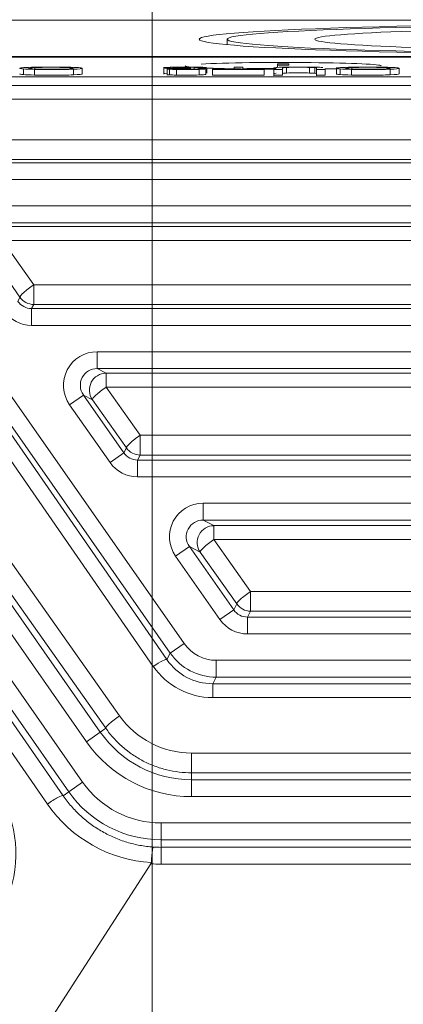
# Model space of a CAD drawing. Header units: millimetres. Extents: x 4 to 836, y 5 to 589.
# Tile 129 of 154: x 665 to 672, y 331 to 348. Entities that reach past the tile are written whole.
import ezdxf

# ---------------------------------------------------------------- set-up
doc = ezdxf.new("R2010")
doc.units = ezdxf.units.MM
doc.layers.add('1', color=7, linetype='Continuous', true_color=0xffffff)
doc.styles.add('ideas_simplex', font='simplex.shx')
doc.dimstyles.get("Standard").update_dxf_attribs({"dimtxt": 0.18, "dimasz": 0.18, "dimexe": 0.18, "dimexo": 0.0625, "dimgap": 0.09, "dimtad": 0, "dimtih": 1, "dimtoh": 1, "dimdec": 4, "dimzin": 0, "dimdsep": 46, "dimtxsty": 'Standard', "dimcen": 0.09, "dimadec": 0, "dimazin": 0, "dimtfac": 1, "dimtdec": 4, "dimtofl": 0, "dimtmove": 0, "dimatfit": 3, "dimfxl": 1, "dimtolj": 1, "dimtzin": 0, "dimarcsym": 0})

# ---------------------------------------------------------------- blocks, each defined once
blk = doc.blocks.new('_U7')
at = {"layer": '1', "color": 152, "lineweight": 13}
for p, q in [((695.062702, 354.711299), (597.434386, 354.711299)), ((663.288624, 267.843936), (597.434386, 267.843936))]:
    blk.add_line(p, q, dxfattribs=at)
at = {"layer": '1', "color": 27, "lineweight": 13}
blk.add_line((599.434386, 267.843936), (599.434386, 354.711299), dxfattribs=at)
at = {"layer": '1', "color": 87, "lineweight": 25}
for p, q in [((597.934386, 318.380118), (592.309386, 318.380118)), ((592.309386, 318.380118), (592.309386, 316.880118)), ((597.934386, 316.880118), (597.934386, 318.380118)), ((592.309386, 305.675118), (592.309386, 304.175118)), ((597.934386, 304.175118), (597.934386, 305.675118)), ((592.309386, 304.175118), (597.934386, 304.175118))]:
    blk.add_line(p, q, dxfattribs=at)
at = {"layer": '1', "color": 27, "lineweight": 18}
for points in [[(599.434386, 354.711299), (599.963367, 351.711301), (598.905405, 351.711297)], [(599.434386, 267.843936), (598.905405, 270.843935), (599.963367, 270.843938)]]:
    blk.add_solid(points, dxfattribs=at)
at = {"layer": '1', "color": 87, "linetype": 'Continuous', "lineweight": 25, "char_height": 3, "attachment_point": 7, "rotation": 90, "line_spacing_factor": 1.204819, "style": 'ideas_simplex'}
for s, insert in [('\\W1.2280;86,9', (590.468386, 305.622618)), ('\\W1.2097;3.42', (597.780886, 305.622618))]:
    blk.add_mtext(s, dxfattribs=dict(at, insert=insert))
blk = doc.blocks.new('_U11')
at = {"layer": '1', "color": 87, "lineweight": 25}
for p, q in [((649.689065, 375.104335), (648.189065, 375.104335)), ((648.189065, 375.104335), (648.189065, 369.479335)), ((662.394065, 375.104335), (660.894065, 375.104335)), ((662.394065, 369.479335), (662.394065, 375.104335)), ((648.189065, 369.479335), (649.689065, 369.479335)), ((660.894065, 369.479335), (662.394065, 369.479335))]:
    blk.add_line(p, q, dxfattribs=at)
at = {"layer": '1', "color": 152, "lineweight": 13}
for p, q in [((667.199789, 326.550058), (667.199789, 369.979335)), ((684.877459, 326.550058), (684.877459, 369.979335))]:
    blk.add_line(p, q, dxfattribs=at)
at = {"layer": '1', "color": 27, "lineweight": 13}
blk.add_line((684.877459, 367.979335), (648.189065, 367.979335), dxfattribs=at)
at = {"layer": '1', "color": 27, "lineweight": 18}
for points in [[(667.199789, 367.979335), (670.199787, 368.508316), (670.199791, 367.450354)], [(684.877459, 367.979335), (681.877461, 367.450354), (681.877457, 368.508316)]]:
    blk.add_solid(points, dxfattribs=at)
at = {"layer": '1', "color": 87, "linetype": 'Continuous', "lineweight": 25, "char_height": 3, "attachment_point": 7, "line_spacing_factor": 1.204819, "style": 'ideas_simplex'}
for s, insert in [('\\W1.2097;17,7', (649.660565, 377.239335)), ('\\W1.2097;.696', (649.660565, 369.926835))]:
    blk.add_mtext(s, dxfattribs=dict(at, insert=insert))

msp = doc.modelspace()

# ---------------------------------------------------------------- linework, layer by layer
at = {"layer": '1', "color": 252, "linetype": 'Continuous', "lineweight": 18}
for p, q in [((651.789, 348.211), (700.288, 348.211)), ((661.486, 347.567), (690.591, 347.567)), ((690.507, 347.55), (661.57, 347.55))]:
    msp.add_line(p, q, dxfattribs=at)
at = {"layer": '1', "color": 2, "linetype": 'Continuous', "lineweight": 18}
msp.add_line((668.539, 347.872), (668.539, 347.775), dxfattribs=at)
at = {"layer": '1', "color": 7, "linetype": 'Continuous', "lineweight": 13}
for p, q in [((665.109, 347.367), (665.109, 347.341)), ((667.469, 347.356), (667.469, 347.356)), ((667.948, 347.37), (667.948, 347.338)), ((669.598, 347.369), (669.598, 347.269)), ((670.106, 347.366), (670.106, 347.266)), ((670.762, 347.367), (670.762, 347.341)), ((665.797, 347.337), (665.797, 347.237)), ((667.511, 347.338), (667.511, 347.238)), ((668.042, 347.335), (668.042, 347.235)), ((669.201, 347.337), (669.201, 347.337)), ((671.45, 347.337), (671.45, 347.238))]:
    msp.add_line(p, q, dxfattribs=at)
at = {"layer": '1', "color": 7, "linetype": 'Continuous', "lineweight": 18}
for p, q in [((665.953, 347.355), (665.953, 347.255)), ((667.412, 347.376), (667.412, 347.251)), ((667.469, 347.356), (667.469, 347.231)), ((667.633, 347.37), (667.633, 347.341)), ((668.032, 347.364), (668.032, 347.344)), ((668.175, 347.365), (668.175, 347.265)), ((669.371, 347.219), (669.371, 347.345)), ((669.439, 347.436), (669.439, 347.408)), ((669.639, 347.436), (669.439, 347.436)), ((669.439, 347.408), (669.639, 347.408)), ((669.439, 347.408), (669.439, 347.37)), ((669.639, 347.408), (669.639, 347.436)), ((670.009, 347.37), (670.009, 347.27)), ((670.134, 347.22), (670.134, 347.344)), ((670.288, 347.229), (670.288, 347.353)), ((670.49, 347.367), (670.49, 347.242)), ((671.606, 347.355), (671.606, 347.255)), ((664.905, 347.342), (664.905, 347.242)), ((665.103, 347.334), (665.103, 347.234)), ((667.634, 347.333), (667.634, 347.233)), ((668.161, 347.343), (668.161, 347.243)), ((668.277, 347.332), (668.277, 347.232)), ((669.201, 347.337), (669.201, 347.334)), ((669.201, 347.334), (669.201, 347.337)), ((669.201, 347.234), (669.201, 347.334)), ((670.558, 347.342), (670.558, 347.242)), ((670.756, 347.334), (670.756, 347.234))]:
    msp.add_line(p, q, dxfattribs=at)
at = {"layer": '1', "color": 27, "linetype": 'Continuous', "lineweight": 18}
for p, q in [((700.026, 347.202), (652.052, 347.202)), ((664.049, 328.33), (667.177, 333.175))]:
    msp.add_line(p, q, dxfattribs=at)
at = {"layer": '1', "color": 27, "linetype": 'Continuous', "lineweight": 13}
for p, q in [((662.749, 347.049), (689.329, 347.049)), ((657.422, 346.822), (665.959, 334.63)), ((660.963, 346.822), (667.77, 337.099)), ((665.713, 334.458), (657.177, 346.65)), ((667.525, 336.927), (660.717, 346.65)), ((689.329, 346.801), (662.749, 346.801)), ((658.497, 346.629), (666.276, 335.52)), ((666.031, 335.348), (658.252, 346.457)), ((663.259, 346.08), (688.818, 346.08)), ((663.23, 345.671), (688.847, 345.671)), ((688.818, 345.728), (663.259, 345.728)), ((659.802, 345.446), (666.62, 335.813)), ((667.22, 336.693), (661.157, 345.446)), ((661.402, 345.566), (667.465, 336.813)), ((665.331, 334.239), (657.696, 345.251)), ((657.977, 345.4), (665.612, 334.388)), ((688.847, 345.372), (663.23, 345.372)), ((666.374, 335.589), (659.557, 345.222)), ((664.399, 344.901), (687.678, 344.901)), ((687.678, 344.601), (664.399, 344.601)), ((664.529, 344.534), (687.548, 344.534)), ((687.548, 344.286), (664.529, 344.286)), ((664.529, 344.286), (665.088, 343.496)), ((664.842, 343.272), (664.283, 344.062)), ((665.088, 343.496), (665.088, 343.144)), ((665.088, 343.496), (686.989, 343.496)), ((664.805, 343.199), (664.842, 343.272)), ((665.088, 343.144), (665.05, 343.071)), ((686.989, 343.144), (665.088, 343.144)), ((665.05, 343.071), (665.05, 342.772)), ((665.05, 343.071), (687.027, 343.071)), ((687.027, 342.772), (665.05, 342.772)), ((666.22, 342.301), (666.22, 342.001)), ((666.22, 342.301), (685.858, 342.301)), ((685.858, 342.001), (666.22, 342.001)), ((666.22, 342.001), (666.38, 341.917)), ((666.38, 341.917), (685.697, 341.917)), ((666.38, 341.917), (666.38, 341.67)), ((685.697, 341.67), (666.38, 341.67)), ((666.38, 341.67), (666.987, 340.812)), ((665.728, 341.357), (665.974, 341.529)), ((666.135, 341.446), (665.974, 341.529)), ((665.974, 341.529), (666.695, 340.499)), ((666.742, 340.588), (666.135, 341.446)), ((666.45, 340.327), (665.728, 341.357)), ((666.987, 340.812), (666.987, 340.46)), ((666.987, 340.812), (685.09, 340.812)), ((666.45, 340.327), (666.695, 340.499)), ((666.695, 340.499), (666.742, 340.588)), ((666.987, 340.46), (666.941, 340.371)), ((666.941, 340.371), (666.941, 340.072)), ((666.941, 340.371), (685.136, 340.371)), ((685.09, 340.46), (666.987, 340.46)), ((685.136, 340.072), (666.941, 340.072)), ((668.11, 339.601), (668.11, 339.301)), ((668.11, 339.601), (683.967, 339.601)), ((683.967, 339.301), (668.11, 339.301)), ((668.11, 339.301), (668.303, 339.201)), ((668.303, 339.201), (683.774, 339.201)), ((668.303, 339.201), (668.303, 338.953)), ((683.774, 338.953), (668.303, 338.953)), ((668.303, 338.953), (668.957, 338.029)), ((667.619, 338.657), (667.865, 338.829)), ((668.057, 338.729), (667.865, 338.829)), ((667.865, 338.829), (668.656, 337.699)), ((668.41, 337.527), (667.619, 338.657)), ((668.711, 337.805), (668.057, 338.729)), ((668.957, 338.029), (668.957, 337.677)), ((668.957, 338.029), (683.121, 338.029)), ((668.41, 337.527), (668.656, 337.699)), ((668.656, 337.699), (668.711, 337.805)), ((668.957, 337.677), (668.902, 337.571)), ((668.902, 337.571), (668.902, 337.272)), ((668.902, 337.571), (683.176, 337.571)), ((683.121, 337.677), (668.957, 337.677)), ((683.176, 337.272), (668.902, 337.272)), ((667.77, 337.099), (667.525, 336.927)), ((667.465, 336.813), (667.525, 336.927)), ((668.343, 336.801), (683.734, 336.801)), ((668.343, 336.501), (668.343, 336.801)), ((668.343, 336.501), (668.282, 336.383)), ((683.734, 336.501), (668.343, 336.501)), ((668.282, 336.383), (668.282, 336.136)), ((668.282, 336.383), (683.795, 336.383)), ((683.795, 336.136), (668.282, 336.136)), ((666.374, 335.589), (666.276, 335.52)), ((666.031, 335.348), (666.276, 335.52)), ((667.906, 335.147), (684.171, 335.147)), ((667.906, 334.795), (667.906, 335.147)), ((667.906, 334.795), (667.906, 334.671)), ((684.171, 334.795), (667.906, 334.795)), ((665.959, 334.63), (665.713, 334.458)), ((667.906, 334.372), (667.906, 334.671)), ((667.906, 334.671), (684.171, 334.671)), ((665.713, 334.458), (665.612, 334.388)), ((684.171, 334.372), (667.906, 334.372)), ((667.36, 333.901), (667.36, 333.601)), ((667.36, 333.901), (684.717, 333.901)), ((684.717, 333.601), (667.36, 333.601)), ((667.36, 333.601), (667.36, 333.468)), ((667.36, 333.468), (684.717, 333.468)), ((684.717, 333.168), (667.36, 333.168))]:
    msp.add_line(p, q, dxfattribs=at)
at = {"layer": '1', "color": 27, "linetype": 'Continuous', "lineweight": 18}
for centre, radius, start in [((667.906, 336.661), 1.99, 215), ((667.36, 335.611), 2.144, 266.2834)]:
    msp.add_arc(centre, radius, start, 270, dxfattribs=at)
at = {"layer": '1', "color": 27, "linetype": 'Continuous', "lineweight": 13}
for centre, radius, start in [((667.906, 336.661), 2.29, 215), ((667.36, 335.611), 1.71, 215), ((667.36, 335.611), 2.01, 215), ((667.36, 335.611), 2.443, 265.7133)]:
    msp.add_arc(centre, radius, start, 270, dxfattribs=at)
at = {"layer": '1', "color": 252, "linetype": 'Continuous', "lineweight": 18}
msp.add_ellipse((676.039, 347.872), major_axis=(-8, 0), ratio=0.034899, dxfattribs=at)
at = {"layer": '1', "color": 2, "linetype": 'Continuous', "lineweight": 18}
for major_axis in [(7.5, 0), (5.937, 0)]:
    msp.add_ellipse((676.039, 347.872), major_axis=major_axis, ratio=0.034899, dxfattribs=at)
at = {"layer": '1', "color": 252, "linetype": 'Continuous', "lineweight": 18}
for start_param, end_param in [(0, 0.370806), (3.141593, 5.703856), (0.6777, 1.474683), (2.013565, 2.158765)]:
    msp.add_ellipse((669.539, 347.397), major_axis=(-1.75, 0), ratio=0.034899, start_param=start_param, end_param=end_param, dxfattribs=at)
at = {"layer": '1', "color": 30, "linetype": 'Continuous', "lineweight": 18}
for start_param, end_param in [(1.648311, 2.038752), (0.997412, 1.083119)]:
    msp.add_ellipse((669.539, 347.297), major_axis=(1.6, 0), ratio=0.034899, start_param=start_param, end_param=end_param, dxfattribs=at)
at = {"layer": '1', "color": 27, "linetype": 'Continuous', "lineweight": 13}
for centre, major_axis, ratio, start_param, end_param in [((665.088, 343.444), (-0.245, -0.173), 0.14246, 4.611906, 6.247919), ((665.051, 343.372), (-0.139, -0.267), 0.997682, 5.803537, 6.762834), ((665.088, 343.444), (0.266, -0.139), 0.999226, 4.232741, 5.192037), ((665.051, 343.372), (-0.277, -0.533), 0.999226, 5.803537, 6.762834), ((666.221, 341.701), (-0.534, 0.278), 0.997152, 5.193523, 7.372847), ((666.221, 341.701), (-0.268, 0.14), 0.991514, 5.193523, 7.372847), ((666.38, 341.618), (-0.139, -0.266), 0.997152, 3.622727, 5.802051), ((666.38, 341.618), (-0.245, -0.173), 0.14246, 4.611906, 6.247919), ((666.987, 340.76), (-0.245, -0.173), 0.14246, 4.611906, 6.247919), ((666.941, 340.672), (-0.139, -0.267), 0.997682, 5.803537, 6.762834), ((666.987, 340.76), (0.266, -0.139), 0.999226, 4.232741, 5.192037), ((666.941, 340.672), (-0.277, -0.533), 0.999226, 5.803537, 6.762834), ((668.112, 339.001), (-0.534, 0.278), 0.997152, 5.193523, 7.372847), ((668.112, 339.001), (-0.268, 0.14), 0.991514, 5.193523, 7.372847), ((668.303, 338.901), (-0.139, -0.266), 0.997152, 3.622727, 5.802051), ((668.303, 338.901), (-0.245, -0.173), 0.14246, 4.611906, 6.247919), ((668.957, 337.977), (-0.245, -0.173), 0.14246, 4.611906, 6.247919), ((668.902, 337.872), (-0.139, -0.267), 0.997682, 5.803537, 6.762834), ((668.957, 337.977), (0.266, -0.139), 0.999226, 4.232741, 5.192037), ((668.902, 337.872), (-0.277, -0.533), 0.999226, 5.803537, 6.762834), ((668.344, 337.501), (-0.323, -0.621), 0.999226, 5.803537, 6.762834), ((667.22, 336.641), (0.247, 0.171), 0.14345, 0.035272, 1.471755), ((668.287, 337.392), (-0.269, -0.973), 0.989897, 5.590714, 6.550011), ((668.344, 337.501), (-0.462, -0.887), 0.99969, 5.803537, 6.762834), ((668.287, 337.445), (-0.342, -1.264), 0.992371, 5.586177, 6.545474), ((666.62, 335.76), (-0.245, -0.173), 0.14246, 4.611906, 6.247919), ((667.906, 336.723), (0, -1.576), 0.999981, 5.328289, 6.283185), ((662.657, 333.345), (-1.776, 1.147), 0.999988, 3.407188, 4.330388), ((665.367, 334.216), (-0.247, -0.171), 0.130769, 3.176802, 4.766278), ((667.334, 335.628), (-2.048, 1.322), 0.999988, 1.179566, 2.082462)]:
    msp.add_ellipse(centre, major_axis=major_axis, ratio=ratio, start_param=start_param, end_param=end_param, dxfattribs=at)
at = {"layer": '1', "color": 7, "linetype": 'Continuous', "lineweight": 18}
for points, knots in [([(664.905, 347.342), (664.86, 347.346), (664.837, 347.35), (664.837, 347.359), (664.861, 347.363), (664.909, 347.366)], [0, 0, 0, 0, 0.5, 0.5, 1, 1, 1, 1]), ([(665.68, 347.367), (665.605, 347.37), (665.51, 347.372), (665.396, 347.372), (665.279, 347.372), (665.184, 347.37), (665.109, 347.367)], [0, 0, 0, 0, 0.5, 0.5, 0.5, 1, 1, 1, 1]), ([(665.111, 347.374), (665.199, 347.376), (665.294, 347.377), (665.395, 347.377), (665.505, 347.377), (665.603, 347.376), (665.689, 347.374)], [0, 0, 0, 0, 0.5, 0.5, 0.5, 1, 1, 1, 1]), ([(667.469, 347.356), (667.431, 347.358), (667.412, 347.36), (667.412, 347.367), (667.449, 347.37), (667.523, 347.373)], [0, 0, 0, 0, 0.5, 0.5, 1, 1, 1, 1]), ([(667.511, 347.338), (667.483, 347.339), (667.469, 347.341), (667.469, 347.345), (667.482, 347.347), (667.509, 347.349)], [0, 0, 0, 0, 0.5, 0.5, 1, 1, 1, 1]), ([(667.523, 347.373), (667.597, 347.376), (667.691, 347.377), (667.805, 347.377), (667.907, 347.377), (667.992, 347.376), (668.06, 347.374)], [0, 0, 0, 0, 0.5, 0.5, 0.5, 1, 1, 1, 1]), ([(667.633, 347.37), (667.587, 347.368), (667.563, 347.366), (667.563, 347.361), (667.585, 347.359), (667.628, 347.357)], [0, 0, 0, 0, 0.5, 0.5, 1, 1, 1, 1]), ([(667.689, 347.349), (667.64, 347.348), (667.616, 347.346), (667.616, 347.341), (667.634, 347.34), (667.669, 347.338)], [0, 0, 0, 0, 0.5, 0.5, 1, 1, 1, 1]), ([(667.628, 347.357), (667.671, 347.355), (667.726, 347.355), (667.792, 347.355), (667.819, 347.355), (667.853, 347.355), (667.893, 347.355)], [0, 0, 0, 0, 0.5, 0.5, 0.5, 1, 1, 1, 1]), ([(667.948, 347.37), (667.909, 347.372), (667.861, 347.372), (667.804, 347.372), (667.736, 347.372), (667.679, 347.372), (667.633, 347.37)], [0, 0, 0, 0, 0.5, 0.5, 0.5, 1, 1, 1, 1]), ([(667.877, 347.351), (667.867, 347.351), (667.86, 347.351), (667.854, 347.351), (667.793, 347.351), (667.738, 347.35), (667.689, 347.349)], [0, 0, 0, 0, 0.5, 0.5, 0.5, 1, 1, 1, 1]), ([(668.817, 347.376), (668.817, 347.376), (668.663, 347.376), (668.663, 347.376), (668.663, 347.376), (668.663, 347.337), (668.663, 347.337), (668.663, 347.337), (668.277, 347.337), (668.277, 347.337), (668.277, 347.337), (668.277, 347.332), (668.277, 347.332)], [0, 0, 0, 0, 0.25, 0.25, 0.25, 0.5, 0.5, 0.5, 0.75, 0.75, 0.75, 1, 1, 1, 1]), ([(669.201, 347.337), (669.201, 347.337), (668.817, 347.337), (668.817, 347.337), (668.817, 347.337), (668.817, 347.343), (668.817, 347.351)], [0, 0, 0, 0, 0.71486, 0.71486, 0.71486, 1, 1, 1, 1]), ([(669.411, 347.368), (669.384, 347.366), (669.371, 347.362), (669.371, 347.358), (669.371, 347.358), (669.371, 347.354), (669.371, 347.349)], [0, 0, 0, 0, 0.716533, 0.716533, 0.716533, 1, 1, 1, 1]), ([(669.525, 347.332), (669.525, 347.332), (669.525, 347.358), (669.525, 347.358), (669.525, 347.363), (669.55, 347.367), (669.598, 347.369)], [0, 0, 0, 0, 0.499922, 0.499922, 0.499922, 1, 1, 1, 1]), ([(670.095, 347.375), (670.026, 347.376), (669.936, 347.377), (669.827, 347.377), (669.714, 347.377), (669.624, 347.376), (669.554, 347.374)], [0, 0, 0, 0, 0.5, 0.5, 0.5, 1, 1, 1, 1]), ([(669.598, 347.369), (669.646, 347.371), (669.727, 347.372), (669.841, 347.372), (669.907, 347.372), (669.963, 347.371), (670.009, 347.37)], [0, 0, 0, 0, 0.5, 0.5, 0.5, 1, 1, 1, 1]), ([(670.558, 347.342), (670.513, 347.346), (670.49, 347.35), (670.49, 347.359), (670.514, 347.363), (670.562, 347.366)], [0, 0, 0, 0, 0.5, 0.5, 1, 1, 1, 1]), ([(671.333, 347.367), (671.258, 347.37), (671.163, 347.372), (671.049, 347.372), (670.932, 347.372), (670.837, 347.37), (670.762, 347.367)], [0, 0, 0, 0, 0.5, 0.5, 0.5, 1, 1, 1, 1]), ([(670.764, 347.374), (670.852, 347.376), (670.947, 347.377), (671.048, 347.377), (671.158, 347.377), (671.256, 347.376), (671.342, 347.374)], [0, 0, 0, 0, 0.5, 0.5, 0.5, 1, 1, 1, 1]), ([(664.905, 347.242), (664.86, 347.246), (664.837, 347.25), (664.837, 347.254), (664.837, 347.254), (664.837, 347.254)], [0, 0, 0, 0, 0.996078, 0.996078, 1, 1, 1, 1]), ([(665.797, 347.337), (665.693, 347.333), (665.559, 347.331), (665.394, 347.331), (665.286, 347.331), (665.189, 347.332), (665.103, 347.334)], [0, 0, 0, 0, 0.5, 0.5, 0.5, 1, 1, 1, 1]), ([(665.797, 347.237), (665.693, 347.233), (665.559, 347.231), (665.394, 347.231), (665.286, 347.231), (665.189, 347.232), (665.103, 347.234)], [0, 0, 0, 0, 0.5, 0.5, 0.5, 1, 1, 1, 1]), ([(665.185, 347.338), (665.247, 347.337), (665.316, 347.336), (665.393, 347.336), (665.503, 347.336), (665.597, 347.338), (665.676, 347.34)], [0, 0, 0, 0, 0.5, 0.5, 0.5, 1, 1, 1, 1]), ([(667.469, 347.256), (667.431, 347.258), (667.412, 347.26), (667.412, 347.263), (667.412, 347.263), (667.412, 347.263)], [0, 0, 0, 0, 0.999126, 0.999126, 1, 1, 1, 1]), ([(667.511, 347.238), (667.483, 347.239), (667.469, 347.241), (667.469, 347.243), (667.469, 347.243), (667.469, 347.243)], [0, 0, 0, 0, 0.993233, 0.993233, 1, 1, 1, 1]), ([(668.042, 347.335), (667.98, 347.333), (667.902, 347.332), (667.81, 347.332), (667.747, 347.332), (667.688, 347.332), (667.634, 347.333)], [0, 0, 0, 0, 0.5, 0.5, 0.5, 1, 1, 1, 1]), ([(668.042, 347.235), (667.98, 347.233), (667.902, 347.232), (667.81, 347.232), (667.747, 347.232), (667.688, 347.232), (667.634, 347.233)], [0, 0, 0, 0, 0.5, 0.5, 0.5, 1, 1, 1, 1]), ([(667.669, 347.338), (667.705, 347.337), (667.751, 347.336), (667.863, 347.336), (667.909, 347.337), (667.946, 347.338)], [0, 0, 0, 0, 0.5, 0.5, 1, 1, 1, 1]), ([(668.277, 347.232), (668.277, 347.232), (669.201, 347.232), (669.201, 347.232), (669.201, 347.232), (669.201, 347.233), (669.201, 347.234)], [0, 0, 0, 0, 0.706807, 0.706807, 0.706807, 1, 1, 1, 1]), ([(669.411, 347.268), (669.384, 347.266), (669.371, 347.262), (669.371, 347.258), (669.371, 347.258), (669.371, 347.232), (669.371, 347.232), (669.371, 347.232), (669.525, 347.232), (669.525, 347.232)], [0, 0, 0, 0, 0.333333, 0.333333, 0.333333, 0.666667, 0.666667, 0.666667, 1, 1, 1, 1]), ([(669.525, 347.232), (669.525, 347.232), (669.525, 347.258), (669.525, 347.258), (669.525, 347.263), (669.55, 347.267), (669.598, 347.269)], [0, 0, 0, 0, 0.499922, 0.499922, 0.499922, 1, 1, 1, 1]), ([(669.598, 347.269), (669.646, 347.271), (669.727, 347.272), (669.841, 347.272), (669.907, 347.272), (669.963, 347.271), (670.009, 347.27)], [0, 0, 0, 0, 0.5, 0.5, 0.5, 1, 1, 1, 1]), ([(670.106, 347.266), (670.125, 347.264), (670.134, 347.261), (670.134, 347.258), (670.134, 347.258), (670.134, 347.232), (670.134, 347.232), (670.134, 347.232), (670.288, 347.232), (670.288, 347.232), (670.288, 347.232), (670.288, 347.236), (670.288, 347.241)], [0, 0, 0, 0, 0.294217, 0.294217, 0.294217, 0.588433, 0.588433, 0.588433, 0.88265, 0.88265, 0.88265, 1, 1, 1, 1]), ([(670.558, 347.242), (670.513, 347.246), (670.49, 347.25), (670.49, 347.254), (670.49, 347.254), (670.49, 347.254)], [0, 0, 0, 0, 0.996078, 0.996078, 1, 1, 1, 1]), ([(671.45, 347.337), (671.346, 347.333), (671.212, 347.331), (671.047, 347.331), (670.939, 347.331), (670.842, 347.332), (670.756, 347.334)], [0, 0, 0, 0, 0.5, 0.5, 0.5, 1, 1, 1, 1]), ([(671.45, 347.238), (671.346, 347.233), (671.212, 347.231), (671.047, 347.231), (670.939, 347.231), (670.842, 347.232), (670.756, 347.234)], [0, 0, 0, 0, 0.5, 0.5, 0.5, 1, 1, 1, 1]), ([(670.838, 347.338), (670.9, 347.337), (670.969, 347.336), (671.046, 347.336), (671.156, 347.336), (671.25, 347.338), (671.329, 347.341)], [0, 0, 0, 0, 0.5, 0.5, 0.5, 1, 1, 1, 1])]:
    msp.add_open_spline(points, degree=3, knots=knots, dxfattribs=at)
for points, degree in [([(664.909, 347.366), (664.956, 347.37), (665.024, 347.372), (665.111, 347.374)], 3), ([(664.996, 347.354), (664.996, 347.351), (665.012, 347.347), (665.044, 347.345)], 3), ([(665.109, 347.367), (665.067, 347.366), (665.036, 347.363), (665.018, 347.361)], 3), ([(665.044, 347.345), (665.076, 347.342), (665.123, 347.34), (665.185, 347.338)], 3), ([(665.676, 347.34), (665.754, 347.343), (665.794, 347.348), (665.794, 347.355)], 3), ([(665.794, 347.355), (665.794, 347.36), (665.756, 347.364), (665.68, 347.367)], 3), ([(665.689, 347.374), (665.776, 347.372), (665.841, 347.369), (665.886, 347.366)], 3), ([(665.953, 347.355), (665.953, 347.347), (665.901, 347.342), (665.797, 347.337)], 3), ([(665.886, 347.366), (665.931, 347.362), (665.953, 347.359), (665.953, 347.355)], 3), ([(667.629, 347.352), (667.56, 347.353), (667.507, 347.354), (667.469, 347.356)], 3), ([(667.509, 347.349), (667.537, 347.35), (667.577, 347.351), (667.629, 347.352)], 3), ([(667.893, 347.355), (667.893, 347.355), (667.877, 347.351), (667.877, 347.351)], 3), ([(667.946, 347.338), (667.983, 347.34), (668.007, 347.342), (668.018, 347.344)], 3), ([(668.032, 347.364), (668.016, 347.367), (667.988, 347.369), (667.948, 347.37)], 3), ([(668.018, 347.344), (668.018, 347.344), (668.161, 347.343), (668.161, 347.343)], 3), ([(668.175, 347.365), (668.175, 347.365), (668.032, 347.364), (668.032, 347.364)], 3), ([(668.06, 347.374), (668.127, 347.371), (668.166, 347.368), (668.175, 347.365)], 3), ([(669.554, 347.374), (669.485, 347.373), (669.437, 347.371), (669.411, 347.368)], 3), ([(670.009, 347.37), (670.055, 347.369), (670.087, 347.368), (670.106, 347.366)], 3), ([(670.244, 347.369), (670.214, 347.371), (670.165, 347.373), (670.095, 347.375)], 3), ([(670.134, 347.358), (670.134, 347.358), (670.134, 347.349), (670.134, 347.342)], 3), ([(670.562, 347.366), (670.609, 347.37), (670.677, 347.372), (670.764, 347.374)], 3), ([(670.649, 347.354), (670.649, 347.351), (670.665, 347.347), (670.697, 347.345)], 3), ([(670.762, 347.367), (670.72, 347.366), (670.689, 347.363), (670.671, 347.361)], 3), ([(670.697, 347.345), (670.729, 347.342), (670.776, 347.34), (670.838, 347.338)], 3), ([(671.329, 347.341), (671.407, 347.343), (671.447, 347.348), (671.447, 347.355)], 3), ([(671.447, 347.355), (671.447, 347.36), (671.409, 347.364), (671.333, 347.367)], 3), ([(671.342, 347.374), (671.429, 347.372), (671.494, 347.369), (671.539, 347.366)], 3), ([(671.606, 347.355), (671.606, 347.347), (671.554, 347.342), (671.45, 347.337)], 3), ([(671.539, 347.366), (671.584, 347.362), (671.606, 347.359), (671.606, 347.355)], 3), ([(665.103, 347.334), (665.016, 347.336), (664.95, 347.339), (664.905, 347.342)], 3), ([(665.103, 347.234), (665.016, 347.236), (664.95, 347.239), (664.905, 347.242)], 3), ([(665.953, 347.255), (665.953, 347.247), (665.901, 347.242), (665.797, 347.237)], 3), ([(667.634, 347.333), (667.581, 347.334), (667.54, 347.336), (667.511, 347.338)], 3), ([(667.634, 347.233), (667.581, 347.234), (667.54, 347.236), (667.511, 347.238)], 3), ([(668.161, 347.343), (668.144, 347.34), (668.104, 347.337), (668.042, 347.335)], 3), ([(668.161, 347.243), (668.144, 347.24), (668.104, 347.237), (668.042, 347.235)], 3), ([(669.525, 347.332), (669.525, 347.232)], 1), ([(670.009, 347.27), (670.055, 347.269), (670.087, 347.268), (670.106, 347.266)], 3), ([(670.756, 347.334), (670.669, 347.336), (670.603, 347.339), (670.558, 347.342)], 3), ([(670.756, 347.234), (670.669, 347.236), (670.603, 347.239), (670.558, 347.242)], 3), ([(671.606, 347.255), (671.606, 347.247), (671.554, 347.242), (671.45, 347.238)], 3)]:
    msp.add_open_spline(points, degree=degree, dxfattribs=at)
at = {"layer": '1', "color": 7, "linetype": 'Continuous', "lineweight": 13}
msp.add_open_spline([(668.817, 347.351), (668.817, 347.362), (668.817, 347.376), (668.817, 347.376)], degree=3, dxfattribs=at)
for points, knots in [([(670.106, 347.366), (670.125, 347.364), (670.134, 347.361), (670.134, 347.358), (670.134, 347.358), (670.134, 347.358)], [0, 0, 0, 0, 0.999922, 0.999922, 1, 1, 1, 1]), ([(668.277, 347.332), (668.277, 347.332), (669.201, 347.332), (669.201, 347.332), (669.201, 347.332), (669.201, 347.333), (669.201, 347.334)], [0, 0, 0, 0, 0.706807, 0.706807, 0.706807, 1, 1, 1, 1]), ([(669.371, 347.332), (669.371, 347.332), (669.371, 347.332), (669.371, 347.332), (669.371, 347.332), (669.525, 347.332), (669.525, 347.332)], [0, 0, 0, 0, 0.000031, 0.000031, 0.000031, 1, 1, 1, 1]), ([(670.134, 347.332), (670.135, 347.332), (670.288, 347.332), (670.288, 347.332), (670.288, 347.332), (670.288, 347.336), (670.288, 347.341)], [0, 0, 0, 0, 0.714485, 0.714485, 0.714485, 1, 1, 1, 1])]:
    msp.add_open_spline(points, degree=3, knots=knots, dxfattribs=at)
at = {"layer": '1', "color": 27, "linetype": 'Continuous', "lineweight": 13}
for points, knots in [([(667.906, 334.795), (667.831, 334.795), (667.756, 334.8), (667.608, 334.818), (667.535, 334.831), (667.426, 334.857), (667.39, 334.867), (667.318, 334.889), (667.282, 334.902), (667.177, 334.941), (667.04, 335.002), (666.912, 335.078), (666.835, 335.131), (666.82, 335.142), (666.79, 335.164), (666.775, 335.175), (666.73, 335.209), (666.701, 335.233), (666.617, 335.307), (666.511, 335.411), (666.418, 335.527), (666.374, 335.589)], [0, 0, 0, 0, 0.125, 0.125, 0.25, 0.25, 0.3125, 0.3125, 0.375, 0.375, 0.5, 0.625, 0.625, 0.65625, 0.65625, 0.6875, 0.6875, 0.75, 0.75, 0.875, 1, 1, 1, 1]), ([(665.612, 334.388), (665.658, 334.322), (665.757, 334.196), (665.868, 334.082), (665.956, 334.001), (665.986, 333.975), (666.049, 333.924), (666.08, 333.899), (666.177, 333.829), (666.311, 333.743), (666.454, 333.672), (666.601, 333.608), (666.676, 333.581), (666.828, 333.535), (666.905, 333.517), (667.061, 333.488), (667.141, 333.478), (667.221, 333.472)], [0, 0, 0, 0, 0.125, 0.25, 0.25, 0.3125, 0.3125, 0.375, 0.375, 0.5, 0.625, 0.625, 0.75, 0.75, 0.875, 0.875, 1, 1, 1, 1]), ([(667.36, 333.168), (667.36, 333.206), (667.36, 333.245), (667.36, 333.316), (667.36, 333.349), (667.36, 333.404), (667.36, 333.426), (667.36, 333.458), (667.36, 333.466), (667.36, 333.468)], [0, 0, 0, 0, 0.25, 0.25, 0.5, 0.5, 0.75, 0.75, 1, 1, 1, 1])]:
    msp.add_open_spline(points, degree=3, knots=knots, dxfattribs=at)
at = {"layer": '1', "color": 27, "linetype": 'Continuous', "lineweight": 18}
for points, knots in [([(667.184, 333.195), (667.186, 333.213), (667.187, 333.231), (667.189, 333.258), (667.19, 333.266), (667.191, 333.284), (667.192, 333.292), (667.195, 333.317), (667.196, 333.333), (667.199, 333.355), (667.2, 333.362), (667.201, 333.376), (667.202, 333.383), (667.205, 333.402), (667.206, 333.413), (667.209, 333.433), (667.211, 333.442), (667.214, 333.456), (667.216, 333.462), (667.218, 333.469), (667.22, 333.472), (667.221, 333.472)], [0, 0, 0, 0, 0.125, 0.125, 0.1875, 0.1875, 0.25, 0.25, 0.375, 0.375, 0.4375, 0.4375, 0.5, 0.5, 0.625, 0.625, 0.75, 0.75, 0.875, 0.875, 1, 1, 1, 1]), ([(667.177, 333.175), (667.179, 333.178), (667.181, 333.181), (667.183, 333.188), (667.184, 333.191), (667.184, 333.195)], [0, 0, 0, 0, 0.5, 0.5, 1, 1, 1, 1])]:
    msp.add_open_spline(points, degree=3, knots=knots, dxfattribs=at)

# ---------------------------------------------------------------- dimensions: what is measured, and where the dimension line sits
at = {"layer": '1', "color": 87, "linetype": 'Continuous', "lineweight": 25}
dim = msp.add_linear_dim(base=(667.2, 367.979), p1=(684.877, 324.05), p2=(667.2, 324.05), text='<>\\P[\\C87;{\\H1.00x;\\Fsimplex.shx;.696\\Fsimplex.shx;}\\C87; ]', dimstyle='Standard', override={"dimtxt": 3, "dimasz": 3, "dimexe": 2, "dimexo": 2.5, "dimgap": 1.5, "dimtad": 1, "dimtih": 1, "dimtoh": 0, "dimdec": 1, "dimlfac": 1, "dimzin": 8, "dimdsep": 44, "dimlunit": 2, "dimtxsty": 'ideas_simplex', "dimsah": 1, "dimse1": 0, "dimse2": 0, "dimsd1": 0, "dimsd2": 0, "dimclrd": 27, "dimclre": 152, "dimclrt": 87, "dimtol": 0, "dimtm": -0.1, "dimtfac": 0.5, "dimtdec": 2, "dimtofl": 1, "dimtmove": 0, "dimtzin": 8, "dimlwd": 13, "dimlwe": 13}, dxfattribs=at)
dim.commit()
dim.dimension.update_dxf_attribs({"geometry": '_U11', "text_midpoint": (642.628, 367.979), "dimtype": 160})
dim = msp.add_linear_dim(base=(599.434, 267.844), p1=(701.22, 354.711), p2=(665.789, 267.844), angle=90, text='<>\\P[\\C87;{\\H1.00x;\\Fsimplex.shx;3.42\\Fsimplex.shx;}\\C87; ]', dimstyle='Standard', override={"dimtxt": 3, "dimasz": 3, "dimexe": 2, "dimexo": 2.5, "dimgap": 1.5, "dimtad": 1, "dimtih": 0, "dimtoh": 0, "dimdec": 1, "dimlfac": 1, "dimzin": 8, "dimdsep": 44, "dimlunit": 2, "dimtxsty": 'ideas_simplex', "dimsah": 1, "dimse1": 0, "dimse2": 0, "dimsd1": 0, "dimsd2": 0, "dimclrd": 27, "dimclre": 152, "dimclrt": 87, "dimtol": 0, "dimtm": -0.1, "dimtfac": 0.5, "dimtdec": 2, "dimtofl": 1, "dimtmove": 0, "dimtzin": 8, "dimlwd": 13, "dimlwe": 13}, dxfattribs=at)
dim.commit()
dim.dimension.update_dxf_attribs({"geometry": '_U7', "text_midpoint": (599.434, 311.278), "dimtype": 160})

doc.saveas('drawing.dxf')
